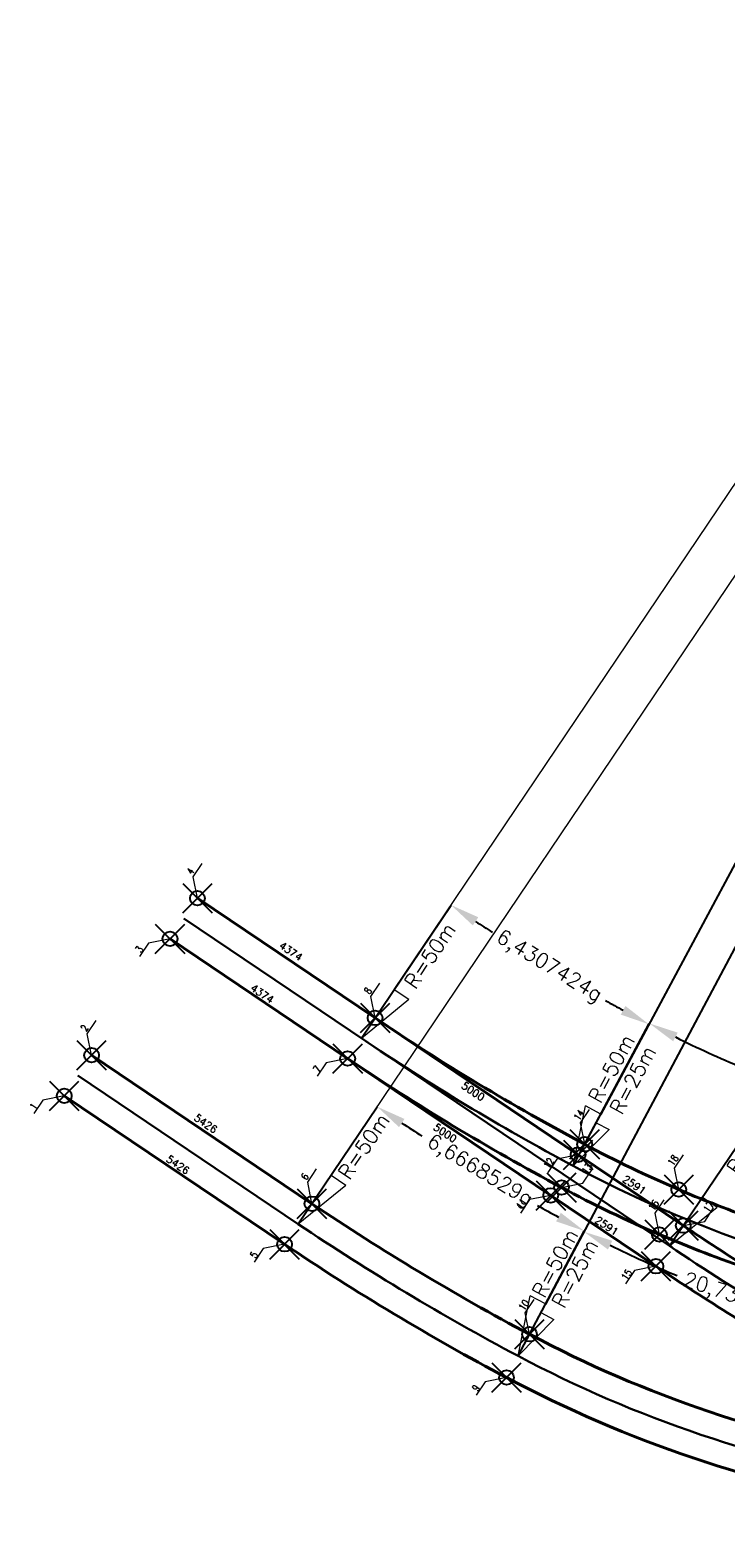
# Model space of a CAD drawing. Header units: metres. Extents: x 6603774 to 6604307, y 5739787 to 5740703.
# Tile 1 of 30: x 6603819 to 6603833, y 5739849 to 5739880. Entities that reach past the tile are written whole.
import ezdxf

# ---------------------------------------------------------------- set-up
doc = ezdxf.new("R2010")
doc.units = ezdxf.units.M
doc.header["$PDMODE"] = 35
doc.header["$PDSIZE"] = 0.3
doc.linetypes.add('DASHDOT', pattern=[25.4, 12.7, -6.35, 0, -6.35])
doc.layers.add('-punkty-specyf', color=7, linetype='Continuous')
for name, color, linetype, lineweight in [('-spec-dług-szyn', 7, 'Continuous', 20), ('-spec-wym-k-wewn', 6, 'Continuous', 13), ('-spec-wym-k-zewn', 30, 'Continuous', 13), ('mat-szyna 76C1(VK Ri60)', 3, 'Continuous', 40), ('mat-szyna R60R2', 7, 'Continuous', 40), ('OSIE_TORU', 10, 'DASHDOT', 30), ('szyna 59R2 (między zwr. a krzyż.)', 222, 'Continuous', 40), ('szyna 60R2 (między zwr. a krzyż.)', 254, 'Continuous', 40), ('T_szyny 60R2 R290', 14, 'Continuous', 40), ('wsp-tocznej-szyn RZ', 114, 'Continuous', 15), ('zwrotnica R50m', 140, 'Continuous', 40)]:
    doc.layers.add(name, color=color, linetype=linetype, lineweight=lineweight)
doc.styles.add('dług-szyn', font='txt.shx')
doc.styles.add('prom-specyf', font='txt.shx')
doc.styles.add('WSP', font='txt.shx', dxfattribs={"width": 0.8})
doc.dimstyles.new('Długości-szyn-spec', dxfattribs={"dimtxt": 0.15, "dimasz": 0.01, "dimexe": 1.25, "dimexo": 0, "dimgap": 0, "dimtad": 0, "dimdec": 0, "dimlfac": 1000, "dimtxsty": 'dług-szyn', "dimblk": 'NONE', "dimcen": 0, "dimse1": 1, "dimse2": 1, "dimsd1": 1, "dimsd2": 1, "dimaunit": 1, "dimadec": 3, "dimazin": 0, "dimtfac": 1, "dimtdec": 0, "dimtmove": 0, "dimatfit": 3, "dimldrblk": 'NONE', "dimfxl": 1, "dimtolj": 1, "dimarcsym": 0})
doc.dimstyles.new('Strzałka -pra-duża-spec', dxfattribs={"dimtxt": 0.3, "dimasz": 1.2, "dimexe": 0, "dimexo": 0, "dimgap": 0.005, "dimtad": 3, "dimjust": 1, "dimdec": 0, "dimzin": 0, "dimdsep": 46, "dimtxsty": 'prom-specyf', "dimblk": 'STRZAŁKA1', "dimcen": 0, "dimdle": 0.6, "dimclrd": 256, "dimadec": 0, "dimazin": 0, "dimtfac": 0.75, "dimtdec": 0, "dimtofl": 0, "dimtmove": 2, "dimatfit": 3, "dimfxl": 1, "dimtolj": 1, "dimtzin": 0, "dimlwd": -1, "dimarcsym": 0})
doc.dimstyles.new('Strzałka -pra-spec', dxfattribs={"dimtxt": 0.3, "dimasz": 1, "dimexe": 0, "dimexo": 0, "dimgap": 0.005, "dimtad": 3, "dimjust": 1, "dimdec": 0, "dimzin": 0, "dimdsep": 46, "dimtxsty": 'prom-specyf', "dimblk": 'STRZAŁKA1', "dimcen": 0, "dimdle": 0.6, "dimclrd": 256, "dimadec": 0, "dimazin": 0, "dimtfac": 0.75, "dimtdec": 0, "dimtofl": 0, "dimtmove": 2, "dimatfit": 3, "dimfxl": 1, "dimtolj": 1, "dimtzin": 0, "dimlwd": -1, "dimarcsym": 0})
doc.dimstyles.new('Strzałka le-duża-spec', dxfattribs={"dimtxt": 0.3, "dimasz": 1.2, "dimexe": 0, "dimexo": 0, "dimgap": 0.02, "dimtad": 1, "dimdec": 0, "dimzin": 0, "dimdsep": 46, "dimtxsty": 'prom-specyf', "dimblk": 'STZRAŁKA-LEWA', "dimcen": 0, "dimdle": 0.6, "dimadec": 0, "dimazin": 0, "dimtfac": 0.75, "dimtdec": 0, "dimtofl": 0, "dimtmove": 2, "dimatfit": 3, "dimfxl": 1, "dimtolj": 1, "dimtzin": 0, "dimarcsym": 0})
doc.dimstyles.new('tory-w-100-kąty', dxfattribs={"dimtxt": 0.15, "dimasz": 0.6, "dimexe": 0, "dimexo": 0, "dimgap": 0, "dimtad": 0, "dimdec": 0, "dimtxsty": 'prom-specyf', "dimcen": 0, "dimaunit": 2, "dimadec": 7, "dimazin": 0, "dimtfac": 1, "dimtdec": 0, "dimtmove": 0, "dimatfit": 3, "dimfxl": 1, "dimarcsym": 0})

# ---------------------------------------------------------------- blocks, each defined once
blk = doc.blocks.new('STRZAŁKA1')
for p, q in [((0, 0), (-1, 0.299)), ((-1, 0), (-1, 0.299)), ((-1, 0), (0, 0))]:
    blk.add_line(p, q)
blk = doc.blocks.new('*D94')
at = {"layer": '-spec-wym-k-wewn', "transparency": 16777216}
blk.add_line((6603830.426, 5739857.485), (6603842.044, 5739879.169), dxfattribs=at)
at = {"layer": 'Defpoints', "color": 0, "transparency": 16777216}
for p in [(6603841.761, 5739878.64), (6603829.954, 5739856.604)]:
    blk.add_point(p, dxfattribs=at)
at = {"layer": '-spec-wym-k-wewn', "transparency": 16777216, "rotation": 241.8178908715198}
blk.add_blockref('STRZAŁKA1', (6603829.954, 5739856.604), dxfattribs=at)
at = {"layer": '-spec-wym-k-wewn', "color": 0, "transparency": 16777216, "insert": (6603831.171, 5739858.361), "char_height": 0.3, "attachment_point": 5, "rotation": 61.8179, "style": 'prom-specyf'}
blk.add_mtext('\\A1;R=25m', dxfattribs=at)
blk = doc.blocks.new('STZRAŁKA-LEWA')
for p, q in [((-1, 0), (0, 0)), ((0, 0), (-1, -0.299)), ((-1, 0), (-1, -0.299))]:
    blk.add_line(p, q)
blk = doc.blocks.new('*D95')
at = {"layer": '-spec-wym-k-wewn', "color": 0, "lineweight": -2, "transparency": 16777216}
blk.add_line((6603853.851, 5739901.205), (6603830.52, 5739857.662), dxfattribs=at)
at = {"layer": 'Defpoints', "color": 0, "transparency": 16777216}
for p in [(6603853.568, 5739900.676), (6603829.954, 5739856.604)]:
    blk.add_point(p, dxfattribs=at)
at = {"layer": '-spec-wym-k-wewn', "color": 0, "lineweight": -2, "transparency": 16777216, "xscale": 1.2, "yscale": 1.2, "zscale": 1.2, "rotation": 241.8178908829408}
blk.add_blockref('STZRAŁKA-LEWA', (6603829.954, 5739856.604), dxfattribs=at)
at = {"layer": '-spec-wym-k-wewn', "color": 0, "transparency": 16777216, "insert": (6603830.735, 5739858.592), "char_height": 0.3, "attachment_point": 5, "rotation": 61.8179, "style": 'prom-specyf'}
blk.add_mtext('\\A1;R=50m', dxfattribs=at)
blk = doc.blocks.new('*D96')
at = {"layer": '-spec-wym-k-wewn', "transparency": 16777216}
blk.add_line((6603826.3, 5739860.205), (6603853.903, 5739901.174), dxfattribs=at)
at = {"layer": 'Defpoints', "color": 0, "transparency": 16777216}
for p in [(6603853.568, 5739900.676), (6603825.63, 5739859.21)]:
    blk.add_point(p, dxfattribs=at)
at = {"layer": '-spec-wym-k-wewn', "transparency": 16777216, "xscale": 1.2, "yscale": 1.2, "zscale": 1.2, "rotation": 236.0302227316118}
blk.add_blockref('STRZAŁKA1', (6603825.63, 5739859.21), dxfattribs=at)
at = {"layer": '-spec-wym-k-wewn', "color": 0, "transparency": 16777216, "insert": (6603827.033, 5739860.9), "char_height": 0.3, "attachment_point": 5, "rotation": 56.0302, "style": 'prom-specyf'}
blk.add_mtext('\\A1;R=50m', dxfattribs=at)
blk = doc.blocks.new('*D97')
at = {"layer": '-spec-wym-k-zewn', "transparency": 16777216}
blk.add_line((6603832.595, 5739855.964), (6603860.198, 5739896.933), dxfattribs=at)
at = {"layer": 'Defpoints', "color": 0, "transparency": 16777216}
for p in [(6603859.863, 5739896.435), (6603831.925, 5739854.969)]:
    blk.add_point(p, dxfattribs=at)
at = {"layer": '-spec-wym-k-zewn', "transparency": 16777216, "xscale": 1.2, "yscale": 1.2, "zscale": 1.2, "rotation": 236.030222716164}
blk.add_blockref('STRZAŁKA1', (6603831.925, 5739854.969), dxfattribs=at)
at = {"layer": '-spec-wym-k-zewn', "color": 0, "transparency": 16777216, "insert": (6603833.613, 5739857.108), "char_height": 0.3, "attachment_point": 5, "rotation": 56.0302, "style": 'prom-specyf'}
blk.add_mtext('\\A1;R=50m', dxfattribs=at)
blk = doc.blocks.new('*D106')
at = {"layer": '-spec-wym-k-wewn', "color": 0, "lineweight": -2, "transparency": 16777216}
blk.add_line((6603852.561, 5739897.413), (6603829.392, 5739853.783), dxfattribs=at)
at = {"layer": 'Defpoints', "color": 0, "transparency": 16777216}
for p in [(6603852.28, 5739896.883), (6603828.829, 5739852.724)]:
    blk.add_point(p, dxfattribs=at)
at = {"layer": '-spec-wym-k-wewn', "color": 0, "lineweight": -2, "transparency": 16777216, "xscale": 1.2, "yscale": 1.2, "zscale": 1.2, "rotation": 242.0303902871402}
blk.add_blockref('STZRAŁKA-LEWA', (6603828.829, 5739852.724), dxfattribs=at)
at = {"layer": '-spec-wym-k-wewn', "color": 0, "transparency": 16777216, "insert": (6603829.585, 5739854.621), "char_height": 0.3, "attachment_point": 5, "rotation": 62.0304, "style": 'prom-specyf'}
blk.add_mtext('\\A1;R=50m', dxfattribs=at)
blk = doc.blocks.new('*D107')
at = {"layer": '-spec-wym-k-wewn', "transparency": 16777216}
blk.add_line((6603825.012, 5739856.412), (6603852.615, 5739897.381), dxfattribs=at)
at = {"layer": 'Defpoints', "color": 0, "transparency": 16777216}
for p in [(6603852.28, 5739896.883), (6603824.342, 5739855.417)]:
    blk.add_point(p, dxfattribs=at)
at = {"layer": '-spec-wym-k-wewn', "transparency": 16777216, "xscale": 1.2, "yscale": 1.2, "zscale": 1.2, "rotation": 236.0302227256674}
blk.add_blockref('STRZAŁKA1', (6603824.342, 5739855.417), dxfattribs=at)
at = {"layer": '-spec-wym-k-wewn', "color": 0, "transparency": 16777216, "insert": (6603825.682, 5739857.006), "char_height": 0.3, "attachment_point": 5, "rotation": 56.0302, "style": 'prom-specyf'}
blk.add_mtext('\\A1;R=50m', dxfattribs=at)
blk = doc.blocks.new('*D108')
at = {"layer": '-spec-wym-k-wewn', "transparency": 16777216}
blk.add_line((6603829.298, 5739853.607), (6603840.836, 5739875.333), dxfattribs=at)
at = {"layer": 'Defpoints', "color": 0, "transparency": 16777216}
for p in [(6603840.555, 5739874.803), (6603828.829, 5739852.724)]:
    blk.add_point(p, dxfattribs=at)
at = {"layer": '-spec-wym-k-wewn', "transparency": 16777216, "rotation": 242.0303903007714}
blk.add_blockref('STRZAŁKA1', (6603828.829, 5739852.724), dxfattribs=at)
at = {"layer": '-spec-wym-k-wewn', "color": 0, "transparency": 16777216, "insert": (6603829.989, 5739854.407), "char_height": 0.3, "attachment_point": 5, "rotation": 62.0304, "style": 'prom-specyf'}
blk.add_mtext('\\A1;R=25m', dxfattribs=at)
blk = doc.blocks.new('*D109')
at = {"layer": '-spec-wym-k-wewn', "color": 0, "lineweight": -2, "transparency": 16777216}
for p, q in [((6603824.342, 5739855.417), (6603825.955, 5739857.811)), ((6603828.829, 5739852.724), (6603830.183, 5739855.273))]:
    blk.add_line(p, q, dxfattribs=at)
for start, end in [(236.7599, 237.3579), (240.7027, 241.3007)]:
    blk.add_arc((6603852.28, 5739896.883), 47.113, start, end, dxfattribs=at)
at = {"layer": '-spec-wym-k-wewn', "color": 0, "transparency": 16777216}
for points in [[(6603826.399, 5739857.395), (6603826.51, 5739857.562), (6603825.955, 5739857.811)], [(6603829.703, 5739855.646), (6603829.608, 5739855.47), (6603830.183, 5739855.273)]]:
    blk.add_solid(points, dxfattribs=at)
at = {"layer": 'Defpoints', "color": 0, "transparency": 16777216}
for p in [(6603852.28, 5739896.883), (6603828.745, 5739856.069), (6603824.342, 5739855.417), (6603828.829, 5739852.724)]:
    blk.add_point(p, dxfattribs=at)
at = {"layer": '-spec-wym-k-wewn', "color": 0, "transparency": 16777216, "insert": (6603828.036, 5739856.486), "char_height": 0.3, "attachment_point": 5, "rotation": 329.0303, "style": 'prom-specyf'}
blk.add_mtext('6,6668529g', dxfattribs=at)
blk = doc.blocks.new('*D110')
at = {"layer": '-spec-wym-k-wewn', "color": 0, "lineweight": -2, "transparency": 16777216}
for p, q in [((6603828.829, 5739852.724), (6603830.176, 5739855.259)), ((6603836.51, 5739850.133), (6603836.975, 5739852.966))]:
    blk.add_line(p, q, dxfattribs=at)
for start, end in [(243.5839, 247.4734), (255.2468, 259.1363)]:
    blk.add_arc((6603840.555, 5739874.803), 22.129, start, end, dxfattribs=at)
at = {"layer": '-spec-wym-k-wewn', "color": 0, "transparency": 16777216}
for points in [[(6603830.664, 5739854.896), (6603830.755, 5739855.074), (6603830.176, 5739855.259)], [(6603836.401, 5739853.169), (6603836.366, 5739852.972), (6603836.975, 5739852.966)]]:
    blk.add_solid(points, dxfattribs=at)
at = {"layer": 'Defpoints', "color": 0, "transparency": 16777216}
for p in [(6603840.555, 5739874.803), (6603832.354, 5739854.249), (6603828.829, 5739852.724), (6603836.51, 5739850.133)]:
    blk.add_point(p, dxfattribs=at)
at = {"layer": '-spec-wym-k-wewn', "color": 0, "transparency": 16777216, "insert": (6603833.482, 5739853.835), "char_height": 0.3, "attachment_point": 5, "rotation": 341.3601, "style": 'prom-specyf'}
blk.add_mtext('20,7327355g', dxfattribs=at)
blk = doc.blocks.new('*D113')
at = {"layer": '-spec-wym-k-wewn', "color": 0, "lineweight": -2, "transparency": 16777216}
for p, q in [((6603829.954, 5739856.604), (6603831.512, 5739859.512)), ((6603837.716, 5739853.97), (6603838.25, 5739857.225))]:
    blk.add_line(p, q, dxfattribs=at)
for start, end in [(243.4021, 247.3566), (255.1512, 259.1057)]:
    blk.add_arc((6603841.761, 5739878.64), 21.701, start, end, dxfattribs=at)
at = {"layer": '-spec-wym-k-wewn', "color": 0, "transparency": 16777216}
for points in [[(6603831.998, 5739859.147), (6603832.09, 5739859.324), (6603831.512, 5739859.512)], [(6603837.677, 5739857.428), (6603837.642, 5739857.232), (6603838.25, 5739857.225)]]:
    blk.add_solid(points, dxfattribs=at)
at = {"layer": 'Defpoints', "color": 0, "transparency": 16777216}
for p in [(6603841.761, 5739878.64), (6603833.669, 5739858.504), (6603829.954, 5739856.604), (6603837.716, 5739853.97)]:
    blk.add_point(p, dxfattribs=at)
at = {"layer": '-spec-wym-k-wewn', "color": 0, "transparency": 16777216, "insert": (6603834.786, 5739858.09), "char_height": 0.3, "attachment_point": 5, "rotation": 341.2539, "style": 'prom-specyf'}
blk.add_mtext('20,9688460g', dxfattribs=at)
blk = doc.blocks.new('*D114')
at = {"layer": '-spec-wym-k-wewn', "color": 0, "lineweight": -2, "transparency": 16777216}
for p, q in [((6603825.63, 5739859.21), (6603827.461, 5739861.929)), ((6603829.954, 5739856.604), (6603831.502, 5739859.494))]:
    blk.add_line(p, q, dxfattribs=at)
for start, end in [(236.766, 237.2683), (240.5798, 241.0821)]:
    blk.add_arc((6603853.568, 5739900.676), 46.722, start, end, dxfattribs=at)
at = {"layer": '-spec-wym-k-wewn', "color": 0, "transparency": 16777216}
for points in [[(6603827.906, 5739861.513), (6603828.017, 5739861.68), (6603827.461, 5739861.929)], [(6603831.023, 5739859.868), (6603830.927, 5739859.692), (6603831.502, 5739859.494)]]:
    blk.add_solid(points, dxfattribs=at)
at = {"layer": 'Defpoints', "color": 0, "transparency": 16777216}
for p in [(6603853.568, 5739900.676), (6603828.781, 5739861.072), (6603825.63, 5739859.21), (6603829.954, 5739856.604)]:
    blk.add_point(p, dxfattribs=at)
at = {"layer": '-spec-wym-k-wewn', "color": 0, "transparency": 16777216, "insert": (6603829.451, 5739860.66), "char_height": 0.3, "attachment_point": 5, "rotation": 328.9241, "style": 'prom-specyf'}
blk.add_mtext('6,4307424g', dxfattribs=at)
blk = doc.blocks.new('*D115')
at = {"layer": '-spec-wym-k-zewn', "color": 0, "lineweight": -2, "transparency": 16777216}
for p, q in [((6603831.925, 5739854.969), (6603835.845, 5739860.787)), ((6603836.412, 5739852.275), (6603839.703, 5739858.472))]:
    blk.add_line(p, q, dxfattribs=at)
for start, end in [(236.83, 237.1972), (240.8634, 241.2306)]:
    blk.add_arc((6603859.863, 5739896.435), 42.984, start, end, dxfattribs=at)
at = {"layer": '-spec-wym-k-zewn', "color": 0, "transparency": 16777216}
for points in [[(6603836.29, 5739860.372), (6603836.4, 5739860.539), (6603835.845, 5739860.787)], [(6603839.223, 5739858.845), (6603839.128, 5739858.669), (6603839.703, 5739858.472)]]:
    blk.add_solid(points, dxfattribs=at)
at = {"layer": 'Defpoints', "color": 0, "transparency": 16777216}
for p in [(6603859.863, 5739896.435), (6603837.104, 5739859.971), (6603831.925, 5739854.969), (6603836.412, 5739852.275)]:
    blk.add_point(p, dxfattribs=at)
at = {"layer": '-spec-wym-k-zewn', "color": 0, "transparency": 16777216, "insert": (6603837.744, 5739859.579), "char_height": 0.3, "attachment_point": 5, "rotation": 329.0303, "style": 'prom-specyf'}
blk.add_mtext('6,6668529g', dxfattribs=at)
blk = doc.blocks.new('*D130')
at = {"layer": 'Defpoints', "color": 0, "lineweight": 35, "transparency": 16777216}
for p in [(6603825.35, 5739858.795), (6603829.497, 5739856.001), (6603829.414, 5739855.878)]:
    blk.add_point(p, dxfattribs=at)
at = {"layer": '-spec-dług-szyn', "color": 0, "transparency": 16777216, "insert": (6603827.341, 5739857.275), "char_height": 0.15, "attachment_point": 5, "rotation": 326.0302, "style": 'dług-szyn'}
blk.add_mtext('\\A1;5000', dxfattribs=at)
blk = doc.blocks.new('_None')
blk = doc.blocks.new('*D131')
at = {"layer": 'Defpoints', "color": 0, "lineweight": 35, "transparency": 16777216}
for p in [(6603825.909, 5739859.625), (6603829.986, 5739856.727), (6603830.056, 5739856.831)]:
    blk.add_point(p, dxfattribs=at)
at = {"layer": '-spec-dług-szyn', "color": 0, "transparency": 16777216, "insert": (6603827.913, 5739858.124), "char_height": 0.15, "attachment_point": 5, "rotation": 326.0302, "style": 'dług-szyn'}
blk.add_mtext('\\A1;5000', dxfattribs=at)
blk = doc.blocks.new('*D167')
at = {"layer": 'Defpoints', "color": 0, "transparency": 16777216}
for p in [(6603822.281, 5739862.069), (6603826.003, 5739859.763), (6603825.909, 5739859.625)]:
    blk.add_point(p, dxfattribs=at)
at = {"layer": '-spec-dług-szyn', "color": 0, "transparency": 16777216, "insert": (6603824.189, 5739860.985), "char_height": 0.15, "attachment_point": 5, "rotation": 326.0302, "style": 'dług-szyn'}
blk.add_mtext('\\A1;4374', dxfattribs=at)
blk = doc.blocks.new('*D168')
at = {"layer": 'Defpoints', "color": 0, "transparency": 16777216}
for p in [(6603821.723, 5739861.239), (6603825.35, 5739858.795), (6603825.419, 5739858.896)]:
    blk.add_point(p, dxfattribs=at)
at = {"layer": '-spec-dług-szyn', "color": 0, "transparency": 16777216, "insert": (6603823.605, 5739860.118), "char_height": 0.15, "attachment_point": 5, "rotation": 326.0302, "style": 'dług-szyn'}
blk.add_mtext('\\A1;4374', dxfattribs=at)
blk = doc.blocks.new('*D169')
at = {"layer": 'Defpoints', "color": 0, "transparency": 16777216}
for p in [(6603820.122, 5739858.863), (6603824.621, 5739855.831), (6603824.703, 5739855.952)]:
    blk.add_point(p, dxfattribs=at)
at = {"layer": '-spec-dług-szyn', "color": 0, "transparency": 16777216, "insert": (6603822.453, 5739857.468), "char_height": 0.15, "attachment_point": 5, "rotation": 326.0302, "style": 'dług-szyn'}
blk.add_mtext('\\A1;5426', dxfattribs=at)
blk = doc.blocks.new('*D170')
at = {"layer": 'Defpoints', "color": 0, "transparency": 16777216}
for p in [(6603819.563, 5739858.034), (6603824.135, 5739855.109), (6603824.062, 5739855.002)]:
    blk.add_point(p, dxfattribs=at)
at = {"layer": '-spec-dług-szyn', "color": 0, "transparency": 16777216, "insert": (6603821.885, 5739856.625), "char_height": 0.15, "attachment_point": 5, "rotation": 326.0302, "style": 'dług-szyn'}
blk.add_mtext('\\A1;5426', dxfattribs=at)
blk = doc.blocks.new('*D173')
at = {"layer": 'Defpoints', "color": 0, "transparency": 16777216}
for p in [(6603829.497, 5739856.001), (6603831.645, 5739854.554), (6603831.713, 5739854.655)]:
    blk.add_point(p, dxfattribs=at)
at = {"layer": '-spec-dług-szyn', "color": 0, "transparency": 16777216, "insert": (6603830.639, 5739855.379), "char_height": 0.15, "attachment_point": 5, "rotation": 326.0302, "style": 'dług-szyn'}
blk.add_mtext('\\A1;2591', dxfattribs=at)
blk = doc.blocks.new('*D174')
at = {"layer": 'Defpoints', "color": 0, "transparency": 16777216}
for p in [(6603830.056, 5739856.831), (6603832.204, 5739855.383), (6603832.277, 5739855.492)]:
    blk.add_point(p, dxfattribs=at)
at = {"layer": '-spec-dług-szyn', "color": 0, "transparency": 16777216, "insert": (6603831.203, 5739856.216), "char_height": 0.15, "attachment_point": 5, "rotation": 326.0302, "style": 'dług-szyn'}
blk.add_mtext('\\A1;2591', dxfattribs=at)
blk = doc.blocks.new('Wsp-pg50(s)')
for p, q in [((0, 0), (315, 315)), ((315, 315), (645, 315))]:
    blk.add_line(p, q)
at = {"style": 'WSP', "width": 0.8}
blk.add_attdef('WSP', (330, 352), '', height=150, dxfattribs=at)

msp = doc.modelspace()

# ---------------------------------------------------------------- linework, layer by layer
at = {"layer": '-punkty-specyf'}
for p in [(6603822.2814, 5739862.0687), (6603821.7226, 5739861.2393), (6603825.9091, 5739859.6245), (6603820.1216, 5739858.863), (6603825.3504, 5739858.7952), (6603819.5628, 5739858.0337), (6603830.1899, 5739857.0446), (6603830.0558, 5739856.8307), (6603829.497, 5739856.0014), (6603829.7176, 5739856.1632), (6603832.1104, 5739856.1208), (6603824.6212, 5739855.8314), (6603832.2042, 5739855.3833), (6603824.0625, 5739855.002), (6603831.7165, 5739855.2016), (6603831.6454, 5739854.5539), (6603829.064, 5739853.1651), (6603828.595, 5739852.2819)]:
    msp.add_point(p, dxfattribs=at)
at = {"layer": 'mat-szyna 76C1(VK Ri60)', "ltscale": 3}
for points in [[(6603832.1104, 5739856.1208, 0.0392358), (6603835.7468, 5739854.8897, 0.0392358)], [(6603832.2042, 5739855.3833, 0.0083104), (6603833.5838, 5739854.4867)], [(6603831.7165, 5739855.2016, 0.0196104), (6603833.5838, 5739854.4867)], [(6603831.6454, 5739854.5539, 0.0184133), (6603834.8035, 5739852.5913)]]:
    msp.add_lwpolyline(points, format="xyb", dxfattribs=at)
at = {"layer": 'mat-szyna R60R2', "flags": 128}
for points in [[(6603822.2814, 5739862.0687), (6603825.9091, 5739859.6245)], [(6603821.7226, 5739861.2393), (6603825.3504, 5739858.7952)], [(6603820.1216, 5739858.863), (6603824.6212, 5739855.8314)], [(6603819.5628, 5739858.0337), (6603824.0625, 5739855.002)]]:
    msp.add_lwpolyline(points, dxfattribs=at)
at = {"layer": 'OSIE_TORU', "color": 1, "linetype": 'ByBlock', "ltscale": 0.1, "flags": 128}
for points in [[(6603822.002, 5739861.654), (6603831.9248, 5739854.9686, 0.0261867), (6603836.4124, 5739852.2754, 0.0825311), (6603844.1846, 5739849.6698, 0.0252581), (6603849.2034, 5739849.1242)], [(6603825.6297, 5739859.2098, 0.0252588), (6603829.9537, 5739856.6039, 0.0825311), (6603837.7162, 5739853.9695, 0.0261859), (6603842.9181, 5739853.3943), (6603844.4156, 5739853.3077)], [(6603819.8422, 5739858.4483), (6603824.3419, 5739855.4167, 0.0261867), (6603828.8295, 5739852.7235, 0.0815976), (6603836.5101, 5739850.1327, 0.0261859), (6603841.712, 5739849.5575), (6603851.2001, 5739849.0088)]]:
    msp.add_lwpolyline(points, format="xyb", dxfattribs=at)
at = {"layer": 'szyna 59R2 (między zwr. a krzyż.)', "flags": 128}
for points in [[(6603830.1899, 5739857.0446, 0.0217567), (6603832.1104, 5739856.1208, 0.0217567)], [(6603829.7176, 5739856.1632, 0.0217567), (6603831.7165, 5739855.2016, 0.0217567)]]:
    msp.add_lwpolyline(points, format="xyb", dxfattribs=at)
at = {"layer": 'szyna 60R2 (między zwr. a krzyż.)', "flags": 128}
for points in [[(6603830.0558, 5739856.8307), (6603832.2042, 5739855.3833)], [(6603829.497, 5739856.0014), (6603831.6454, 5739854.5539)]]:
    msp.add_lwpolyline(points, dxfattribs=at)
at = {"layer": 'T_szyny 60R2 R290', "ltscale": 3, "flags": 128}
for points in [[(6603824.6212, 5739855.8314, 0.0261867), (6603829.064, 5739853.1651, 0.0815976), (6603836.591, 5739850.6262, 0.0072689), (6603838.0144, 5739850.414)], [(6603824.0625, 5739855.002, 0.0261867), (6603828.595, 5739852.2819, 0.0815976), (6603836.4292, 5739849.6393, 0.0072689), (6603837.8814, 5739849.4229)]]:
    msp.add_lwpolyline(points, format="xyb", dxfattribs=at)
at = {"layer": 'zwrotnica R50m', "flags": 128}
for points in [[(6603825.9091, 5739859.6245, 0.0252588), (6603830.1899, 5739857.0446)], [(6603825.3504, 5739858.7952, 0.0252588), (6603829.7176, 5739856.1632)]]:
    msp.add_lwpolyline(points, format="xyb", dxfattribs=at)
for points in [[(6603825.9091, 5739859.6245), (6603830.0558, 5739856.8307)], [(6603825.3504, 5739858.7952), (6603829.497, 5739856.0014)]]:
    msp.add_lwpolyline(points, dxfattribs=at)

# ---------------------------------------------------------------- block references
at = {"layer": 'wsp-tocznej-szyn RZ', "xscale": 0.0009999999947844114, "yscale": 0.0009999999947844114, "zscale": 0.0009999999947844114, "rotation": 56.32769507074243}
for p, values in [((6603822.2814, 5739862.0687), {'WSP': '4'}), ((6603825.9091, 5739859.6245), {'WSP': '8'}), ((6603820.1216, 5739858.863), {'WSP': '2'}), ((6603830.1899, 5739857.0446), {'WSP': '14'}), ((6603832.1104, 5739856.1208), {'WSP': '18'}), ((6603824.6212, 5739855.8314), {'WSP': '6'}), ((6603831.7165, 5739855.2016), {'WSP': '16'}), ((6603829.064, 5739853.1651), {'WSP': '10'})]:
    msp.add_blockref('Wsp-pg50(s)', p, dxfattribs=at).add_auto_attribs(values)
at = {"layer": 'wsp-tocznej-szyn RZ'}
ref = msp.add_blockref('Wsp-pg50(s)', (6603821.7226, 5739861.2393), dxfattribs=dict(at, xscale=-0.0009999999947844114, yscale=0.0009999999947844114, zscale=0.0009999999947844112, rotation=56.32769507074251))
ref.add_attrib('WSP', '3', (6603821.1316, 5739860.9399), dxfattribs={"layer": '0', "height": 0.15, "rotation": 56.3277, "style": 'WSP', "width": 0.8})
ref = msp.add_blockref('Wsp-pg50(s)', (6603825.3504, 5739858.7952), dxfattribs=dict(at, xscale=-0.0009999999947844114, yscale=0.0009999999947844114, zscale=0.0009999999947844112, rotation=56.32769507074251))
ref.add_attrib('WSP', '7', (6603824.7593, 5739858.4958), dxfattribs={"layer": '0', "height": 0.15, "rotation": 56.3277, "style": 'WSP', "width": 0.8})
ref = msp.add_blockref('Wsp-pg50(s)', (6603819.5628, 5739858.0337), dxfattribs=dict(at, xscale=-0.0009999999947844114, yscale=0.0009999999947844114, zscale=0.0009999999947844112, rotation=56.32769507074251))
ref.add_attrib('WSP', '1', (6603818.9718, 5739857.7342), dxfattribs={"layer": '0', "height": 0.15, "rotation": 56.3277, "style": 'WSP', "width": 0.8})
ref = msp.add_blockref('Wsp-pg50(s)', (6603830.0558, 5739856.8307), dxfattribs=dict(at, xscale=-0.0009999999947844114, yscale=0.0009999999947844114, zscale=0.0009999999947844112, rotation=56.32769507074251))
ref.add_attrib('WSP', '12', (6603829.4648, 5739856.5313), dxfattribs={"layer": '0', "height": 0.15, "rotation": 56.3277, "style": 'WSP', "width": 0.8})
ref = msp.add_blockref('Wsp-pg50(s)', (6603829.7176, 5739856.1632), dxfattribs=dict(at, xscale=-0.0009999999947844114, yscale=0.0009999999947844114, zscale=0.0009999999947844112, rotation=236.3276950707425))
ref.add_attrib('WSP', '13', (6603830.2446, 5739856.4195), dxfattribs={"layer": '0', "height": 0.15, "rotation": 56.3277, "style": 'WSP', "width": 0.8})
ref = msp.add_blockref('Wsp-pg50(s)', (6603829.497, 5739856.0014), dxfattribs=dict(at, xscale=-0.0009999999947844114, yscale=0.0009999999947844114, zscale=0.0009999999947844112, rotation=56.32769507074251))
ref.add_attrib('WSP', '11', (6603828.906, 5739855.702), dxfattribs={"layer": '0', "height": 0.15, "rotation": 56.3277, "style": 'WSP', "width": 0.8})
ref = msp.add_blockref('Wsp-pg50(s)', (6603832.2042, 5739855.3833), dxfattribs=dict(at, xscale=-0.0009999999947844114, yscale=0.0009999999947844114, zscale=0.0009999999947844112, rotation=236.3276950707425))
ref.add_attrib('WSP', '17', (6603832.7312, 5739855.6396), dxfattribs={"layer": '0', "height": 0.15, "rotation": 56.3277, "style": 'WSP', "width": 0.8})
ref = msp.add_blockref('Wsp-pg50(s)', (6603824.0625, 5739855.002), dxfattribs=dict(at, xscale=-0.0009999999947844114, yscale=0.0009999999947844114, zscale=0.0009999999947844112, rotation=56.32769507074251))
ref.add_attrib('WSP', '5', (6603823.4715, 5739854.7026), dxfattribs={"layer": '0', "height": 0.15, "rotation": 56.3277, "style": 'WSP', "width": 0.8})
ref = msp.add_blockref('Wsp-pg50(s)', (6603831.6454, 5739854.5539), dxfattribs=dict(at, xscale=-0.0009999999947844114, yscale=0.0009999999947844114, zscale=0.0009999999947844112, rotation=56.32769507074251))
ref.add_attrib('WSP', '15', (6603831.0544, 5739854.2545), dxfattribs={"layer": '0', "height": 0.15, "rotation": 56.3277, "style": 'WSP', "width": 0.8})
ref = msp.add_blockref('Wsp-pg50(s)', (6603828.595, 5739852.2819), dxfattribs=dict(at, xscale=-0.0009999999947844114, yscale=0.0009999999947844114, zscale=0.0009999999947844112, rotation=56.32769507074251))
ref.add_attrib('WSP', '9', (6603828.004, 5739851.9825), dxfattribs={"layer": '0', "height": 0.15, "rotation": 56.3277, "style": 'WSP', "width": 0.8})

# ---------------------------------------------------------------- dimensions: what is measured, and where the dimension line sits
at = {"layer": '-spec-dług-szyn'}
for p1, p2, distance, picture, middle in [((6603822.2814, 5739862.0687), (6603825.9091, 5739859.6245), 0.1672, '*D167', (6603824.1887, 5739860.9852)), ((6603821.7226, 5739861.2393), (6603825.3504, 5739858.7952), 0.1221, '*D168', (6603823.6047, 5739860.1185)), ((6603825.9091, 5739859.6245), (6603830.0558, 5739856.8307), -0.1248, '*D131', (6603827.9127, 5739858.1241)), ((6603820.1216, 5739858.863), (6603824.6212, 5739855.8314), 0.1459, '*D169', (6603822.453, 5739857.4682)), ((6603825.3504, 5739858.7952), (6603829.497, 5739856.0014), -0.1484, '*D130', (6603827.3408, 5739857.2752)), ((6603819.5628, 5739858.0337), (6603824.0625, 5739855.002), 0.1294, '*D170', (6603821.885, 5739856.6252)), ((6603830.05578, 5739856.83073), (6603832.20417, 5739855.38327), 0.13111, '*D174', (6603831.20323, 5739856.21573)), ((6603829.497, 5739856.0014), (6603831.6454, 5739854.5539), 0.1218, '*D173', (6603830.6393, 5739855.3787))]:
    dim = msp.add_aligned_dim(p1=p1, p2=p2, distance=distance, dimstyle='Długości-szyn-spec', dxfattribs=at)
    dim.commit()
    dim.dimension.update_dxf_attribs({"geometry": picture, "text_midpoint": middle})
at = {"layer": '-spec-wym-k-wewn'}
for center, mpoint, dimstyle, override, picture, middle in [((6603853.5675, 5739900.6765), (6603825.6297, 5739859.2098), 'Strzałka -pra-duża-spec', {"dimpost": 'R=<>m'}, '*D96', (6603827.0335, 5739860.9003)), ((6603853.5675, 5739900.6765), (6603829.9537, 5739856.6039), 'Strzałka le-duża-spec', {"dimpost": 'R=<>m'}, '*D95', (6603830.7347, 5739858.592)), ((6603852.2796, 5739896.8833), (6603824.3419, 5739855.4167), 'Strzałka -pra-duża-spec', {"dimpost": 'R=<>m'}, '*D107', (6603825.6815, 5739857.0062)), ((6603852.2796, 5739896.8833), (6603828.8295, 5739852.7235), 'Strzałka le-duża-spec', {"dimtad": 3, "dimpost": 'R=<>m'}, '*D106', (6603829.5846, 5739854.6215)), ((6603841.7606, 5739878.6402), (6603829.9537, 5739856.6039), 'Strzałka -pra-spec', {"dimpost": 'R=<>m'}, '*D94', (6603831.1713, 5739858.3609)), ((6603840.5546, 5739874.8034), (6603828.8295, 5739852.7235), 'Strzałka -pra-spec', {"dimpost": 'R=<>m'}, '*D108', (6603829.9893, 5739854.4065))]:
    dim = msp.add_radius_dim(center=center, mpoint=mpoint, dimstyle=dimstyle, override=override, dxfattribs=at)
    dim.commit()
    dim.dimension.update_dxf_attribs({"geometry": picture, "text_midpoint": middle, "dimtype": 164})
for base, center, p1, p2, picture, middle in [((6603828.7807269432, 5739861.0717079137), (6603853.5675188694, 5739900.6764609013), (6603825.6297428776, 5739859.2098397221), (6603829.95374134, 5739856.6039126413), '*D114', (6603829.4509796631, 5739860.6600386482)), ((6603828.7445091, 5739856.0694036), (6603852.2796422, 5739896.8833369), (6603824.3418662, 5739855.4167157), (6603828.8294836, 5739852.7235128), '*D109', (6603828.0357726, 5739856.4863763)), ((6603833.66929477, 5739858.50368098), (6603841.76063011, 5739878.64018677), (6603829.95374134, 5739856.60391264), (6603837.71616506, 5739853.9695098), '*D113', (6603834.7863485, 5739858.0900537)), ((6603832.3544404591, 5739854.2494358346), (6603840.5545628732, 5739874.8034248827), (6603828.8294835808, 5739852.723512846), (6603836.510097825, 5739850.1327479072), '*D110', (6603833.481602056, 5739853.8348364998))]:
    dim = msp.add_angular_dim_3p(base=base, center=center, p1=p1, p2=p2, dimstyle='tory-w-100-kąty', override={"dimtxt": 0.3}, dxfattribs=at)
    dim.commit()
    dim.dimension.update_dxf_attribs({"geometry": picture, "text_midpoint": middle})
at = {"layer": '-spec-wym-k-zewn'}
dim = msp.add_radius_dim(center=(6603859.8626, 5739896.4352), mpoint=(6603831.9248, 5739854.9686), dimstyle='Strzałka -pra-duża-spec', override={"dimpost": 'R=<>m'}, dxfattribs=at)
dim.commit()
dim.dimension.update_dxf_attribs({"geometry": '*D97', "text_midpoint": (6603833.6134, 5739857.1082), "dimtype": 164})
dim = msp.add_angular_dim_3p(base=(6603837.1038176, 5739859.9707378), center=(6603859.8625718, 5739896.4352236), p1=(6603831.9247958, 5739854.9686025), p2=(6603836.4124132, 5739852.2753996), dimstyle='tory-w-100-kąty', override={"dimtxt": 0.3}, dxfattribs=at)
dim.commit()
dim.dimension.update_dxf_attribs({"geometry": '*D115', "text_midpoint": (6603837.7436949, 5739859.5790857)})

doc.saveas('drawing.dxf')
